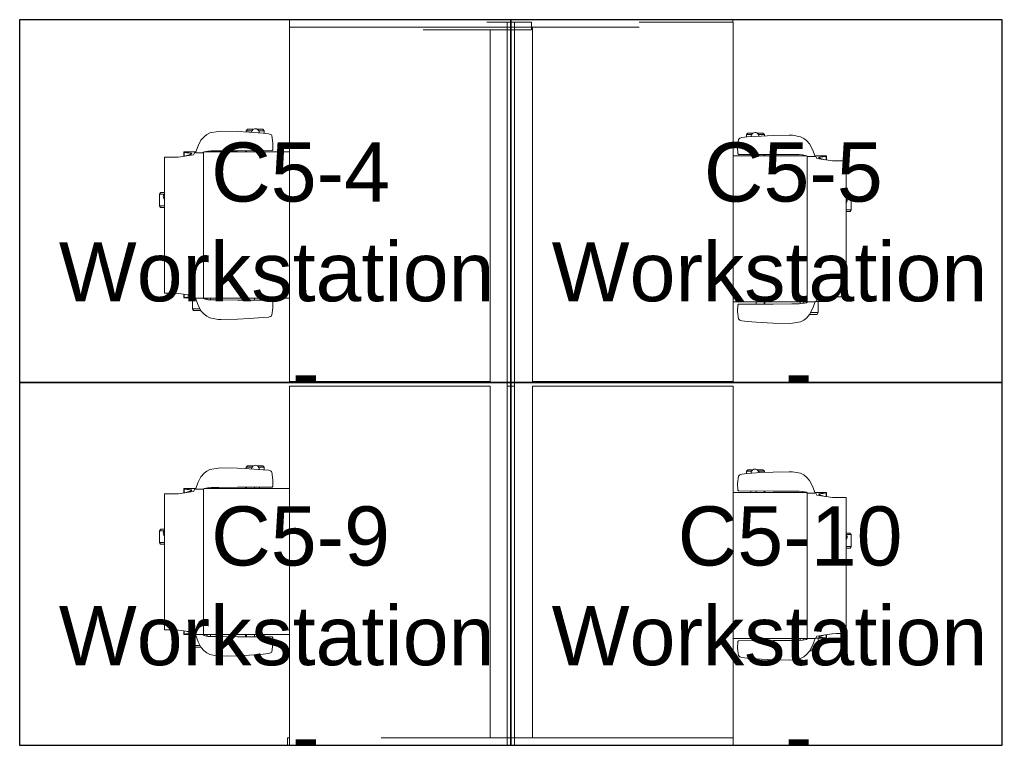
# Model space of a CAD drawing. Header units: inches. Extents: x -1 to 4727, y -3 to 1727.
# Tile 47 of 163: x 1667 to 1798, y 1342 to 1439. Entities that reach past the tile are written whole.
import ezdxf

# ---------------------------------------------------------------- set-up
doc = ezdxf.new("R2010")
doc.units = ezdxf.units.IN
doc.header["$LTSCALE"] = 42
doc.header["$MEASUREMENT"] = 0
doc.layers.get('0').update_dxf_attribs({"linetype": 'CONTINUOUS'})
for name, color, linetype in [('I-FURN', 8, 'CONTINUOUS'), ('I-FURN-CHAR', 9, 'CONTINUOUS'), ('Room Names & IDs', 7, 'CONTINUOUS'), ('triLabelLayer', 7, 'CONTINUOUS'), ('triSpaceLayer', 7, 'CONTINUOUS')]:
    doc.layers.add(name, color=color, linetype=linetype)
doc.styles.add('PDF Helvetica', font='Helvetica.ttf')
doc.styles.get("Standard").update_dxf_attribs({"font": 'romans.shx'})

# ---------------------------------------------------------------- blocks, each defined once
blk = doc.blocks.new('CISCO 4 pack Antenna-Revised 3_28_21 - CISCO 4 pack Antenna-Revised 3_28_21-8497353-FURNITURE PLAN - FLOOR 09 - WEST')
at = {"lineweight": 9}
for p, q in [((-161.4, 32.62), (-162.4, 32.62)), ((-162.4, 32.57), (-162.4, 32.62)), ((-162.4, 15.21), (-162.4, 32.57)), ((-114.39, 32.36), (-162.39, 32.36)), ((-162.39, 32.36), (-162.39, 20.09)), ((-161.4, 32.62), (-161.4, 32.57)), ((-161.4, 32.57), (-161.4, 32.36)), ((-114.39, 5.49), (-114.39, 32.36)), ((-66.4, 32.36), (-113.75, 32.36)), ((-113.75, 32.36), (-113.75, 5.49)), ((-66.4, -5.93), (-66.4, 32.36)), ((-66.4, 32.36), (-65.4, 32.36)), ((-65.4, 32.36), (-65.4, -5.93)), ((-161.4, 20.09), (-161.4, 15.21)), ((-162.4, 11.58), (-162.4, 15.21)), ((-161.4, 15.21), (-161.4, 11.58)), ((-66.75, 9.58), (-66.75, 14.46)), ((-162.4, -27.01), (-162.4, 11.58)), ((-161.4, 11.58), (-161.4, -27.01)), ((-66.75, 5.94), (-66.75, 9.58)), ((-161.4, 5.49), (-114.39, 5.49)), ((-113.75, 5.49), (-66.75, 5.49)), ((-66.75, -0.01), (-66.75, 5.94)), ((-65.75, 5.94), (-65.75, -0.01)), ((-114.4, 3.24), (-162.4, 3.24)), ((-162.4, 3.24), (-162.4, 2.24)), ((-114.4, 2.24), (-114.4, 3.24)), ((-65.75, 3.24), (-114.4, 3.24)), ((-114.4, 3.24), (-114.4, 2.24)), ((-65.75, 2.24), (-65.75, 3.24)), ((-162.4, 2.24), (-114.4, 2.24)), ((-114.4, 2.24), (-65.75, 2.24)), ((-114.39, -0.14), (-161.4, -0.14)), ((-114.39, -27.01), (-114.39, -0.14)), ((-66.4, -0.14), (-113.75, -0.14)), ((-113.75, -0.14), (-113.75, -27.01)), ((-65.75, -0.01), (-66.75, -0.01)), ((-66.4, -9.56), (-66.4, -5.93)), ((-65.4, -5.93), (-65.4, -9.56)), ((-66.4, -14.44), (-66.4, -9.56)), ((-65.4, -9.56), (-65.4, -26.92)), ((-65.75, -27.01), (-65.75, -14.44)), ((-161.4, -27.01), (-162.4, -27.01)), ((-161.4, -27.01), (-114.39, -27.01)), ((-113.75, -27.01), (-65.75, -27.01)), ((-65.75, -26.97), (-65.4, -26.97)), ((-65.4, -26.92), (-65.4, -26.97))]:
    blk.add_line(p, q, dxfattribs=at)
at = {"layer": 'I-FURN-CHAR', "lineweight": 9}
for p, q in [((-128.77, 49.07), (-146.95, 49.07)), ((-146.95, 49.07), (-146.95, 47.76)), ((-135.52, 49.62), (-135.29, 49.75)), ((-135.52, 49.07), (-135.52, 49.62)), ((-135.29, 49.75), (-133.71, 49.75)), ((-135.29, 49.75), (-135.29, 49.07)), ((-133.52, 49.57), (-133.71, 49.75)), ((-133.71, 49.75), (-133.71, 49.11)), ((-133.52, 49.07), (-133.52, 49.57)), ((-128.77, 47.25), (-128.77, 49.07)), ((-83.77, 49.07), (-101.95, 49.07)), ((-101.95, 49.07), (-101.95, 47.76)), ((-90.52, 49.62), (-90.29, 49.75)), ((-90.52, 49.07), (-90.52, 49.62)), ((-90.29, 49.75), (-88.71, 49.75)), ((-90.29, 49.75), (-90.29, 49.07)), ((-88.52, 49.57), (-88.71, 49.75)), ((-88.71, 49.75), (-88.71, 49.11)), ((-88.52, 49.07), (-88.52, 49.57)), ((-83.77, 47.25), (-83.77, 49.07)), ((-146.95, 47.76), (-146.99, 47.21)), ((-101.95, 47.76), (-101.99, 47.21)), ((-147.57, 46.47), (-147.09, 46.47)), ((-147.57, 45.33), (-147.57, 46.47)), ((-147.56, 46.42), (-147.1, 46.42)), ((-146.99, 47.21), (-147.28, 45.18)), ((-128.46, 45.18), (-128.77, 47.25)), ((-128.65, 46.47), (-128.09, 46.47)), ((-128.64, 46.42), (-128.13, 46.42)), ((-128.13, 46.42), (-128.09, 46.47)), ((-128.07, 44.97), (-128.07, 46.44)), ((-102.57, 46.47), (-102.09, 46.47)), ((-102.57, 45.33), (-102.57, 46.47)), ((-102.56, 46.42), (-102.1, 46.42)), ((-101.99, 47.21), (-102.28, 45.18)), ((-83.46, 45.18), (-83.77, 47.25)), ((-83.65, 46.47), (-83.09, 46.47)), ((-83.64, 46.42), (-83.13, 46.42)), ((-83.13, 46.42), (-83.09, 46.47)), ((-83.07, 44.97), (-83.07, 46.44)), ((-149.27, 45.19), (-149.04, 45.33)), ((-149.27, 45.19), (-149.27, 44.2)), ((-149.04, 45.33), (-147.57, 45.33)), ((-149.04, 44.32), (-149.04, 45.33)), ((-147.61, 44.93), (-148.55, 44.56)), ((-147.28, 45.18), (-147.61, 44.98)), ((-147.61, 44.98), (-147.61, 44.93)), ((-147.61, 43.93), (-147.61, 44.93)), ((-147.57, 45.01), (-147.57, 45.33)), ((-128.07, 44.97), (-128.46, 45.18)), ((-127.24, 44.56), (-128.18, 44.93)), ((-128.18, 44.93), (-128.18, 43.93)), ((-128.07, 44.88), (-128.07, 44.97)), ((-104.27, 45.19), (-104.04, 45.33)), ((-104.27, 45.19), (-104.27, 44.2)), ((-104.04, 45.33), (-102.57, 45.33)), ((-104.04, 44.32), (-104.04, 45.33)), ((-102.61, 44.93), (-103.55, 44.56)), ((-102.28, 45.18), (-102.61, 44.98)), ((-102.61, 44.98), (-102.61, 44.93)), ((-102.61, 43.93), (-102.61, 44.93)), ((-102.57, 45.01), (-102.57, 45.33)), ((-83.07, 44.97), (-83.46, 45.18)), ((-82.24, 44.56), (-83.18, 44.93)), ((-83.18, 44.93), (-83.18, 43.93)), ((-83.07, 44.88), (-83.07, 44.97)), ((-149.76, 43.78), (-150.05, 43.41)), ((-149.3, 44.19), (-149.76, 43.78)), ((-148.55, 44.56), (-149.3, 44.19)), ((-147.84, 43.26), (-147.73, 43.77)), ((-147.73, 43.77), (-147.61, 43.93)), ((-147.61, 43.93), (-147.61, 32.36)), ((-147.61, 43.85), (-128.18, 43.85)), ((-128.18, 43.93), (-128.06, 43.77)), ((-128.07, 32.36), (-128.07, 43.78)), ((-128.06, 43.77), (-127.96, 43.26)), ((-126.49, 44.19), (-127.24, 44.56)), ((-126.04, 43.78), (-126.49, 44.19)), ((-125.74, 43.41), (-126.04, 43.78)), ((-104.76, 43.78), (-105.05, 43.41)), ((-104.3, 44.19), (-104.76, 43.78)), ((-103.55, 44.56), (-104.3, 44.19)), ((-102.84, 43.26), (-102.73, 43.77)), ((-102.73, 43.77), (-102.61, 43.93)), ((-102.61, 43.93), (-102.61, 32.36)), ((-102.61, 43.85), (-83.18, 43.85)), ((-83.18, 43.93), (-83.06, 43.77)), ((-83.07, 32.36), (-83.07, 43.78)), ((-83.06, 43.77), (-82.96, 43.26)), ((-81.49, 44.19), (-82.24, 44.56)), ((-81.04, 43.78), (-81.49, 44.19)), ((-80.74, 43.41), (-81.04, 43.78)), ((-150.27, 42.99), (-150.47, 41.89)), ((-150.05, 43.41), (-150.27, 42.99)), ((-147.87, 42.81), (-147.84, 43.26)), ((-147.87, 41.8), (-147.87, 42.81)), ((-147.61, 42.93), (-147.86, 42.93)), ((-147.61, 43.31), (-147.79, 43.44)), ((-127.96, 43.26), (-127.93, 42.81)), ((-127.93, 42.81), (-127.93, 41.8)), ((-125.52, 42.99), (-125.74, 43.41)), ((-125.33, 41.89), (-125.52, 42.99)), ((-105.27, 42.99), (-105.47, 41.89)), ((-105.05, 43.41), (-105.27, 42.99)), ((-102.87, 42.81), (-102.84, 43.26)), ((-102.87, 41.8), (-102.87, 42.81)), ((-102.61, 42.93), (-102.86, 42.93)), ((-102.61, 43.31), (-102.79, 43.44)), ((-82.96, 43.26), (-82.93, 42.81)), ((-82.93, 42.81), (-82.93, 41.8)), ((-80.52, 42.99), (-80.74, 43.41)), ((-80.33, 41.89), (-80.52, 42.99)), ((-150.47, 41.89), (-150.48, 41.47)), ((-150.48, 41.47), (-150.44, 39.3)), ((-147.89, 39.3), (-147.87, 41.8)), ((-127.93, 41.8), (-127.91, 39.3)), ((-125.36, 39.3), (-125.32, 41.47)), ((-125.32, 41.47), (-125.33, 41.89)), ((-105.47, 41.89), (-105.48, 41.47)), ((-105.48, 41.47), (-105.44, 39.3)), ((-102.89, 39.3), (-102.87, 41.8)), ((-82.93, 41.8), (-82.91, 39.3)), ((-80.36, 39.3), (-80.32, 41.47)), ((-80.32, 41.47), (-80.33, 41.89)), ((-150.44, 39.3), (-150.36, 37.73)), ((-147.91, 34.67), (-147.89, 39.3)), ((-147.61, 38.22), (-147.89, 38.22)), ((-128.07, 38.22), (-127.89, 38.22)), ((-127.91, 39.3), (-127.89, 34.67)), ((-125.43, 37.73), (-125.36, 39.3)), ((-105.44, 39.3), (-105.36, 37.73)), ((-102.91, 34.67), (-102.89, 39.3)), ((-102.61, 38.22), (-102.89, 38.22)), ((-83.07, 38.22), (-82.89, 38.22)), ((-82.91, 39.3), (-82.89, 34.67)), ((-80.43, 37.73), (-80.36, 39.3)), ((-150.36, 37.73), (-150.23, 35.86)), ((-147.61, 37.05), (-147.9, 37.05)), ((-147.61, 38.11), (-147.89, 38.11)), ((-128.07, 38.11), (-127.9, 38.11)), ((-128.07, 37.05), (-127.9, 37.05)), ((-125.56, 35.86), (-125.43, 37.73)), ((-125.24, 38.14), (-125.41, 38.14)), ((-125.05, 37.95), (-125.24, 38.14)), ((-125.24, 38.14), (-125.24, 37.36)), ((-125.05, 37.19), (-125.05, 37.95)), ((-105.36, 37.73), (-105.23, 35.86)), ((-102.61, 37.05), (-102.9, 37.05)), ((-102.61, 38.11), (-102.89, 38.11)), ((-83.07, 38.11), (-82.9, 38.11)), ((-83.07, 37.05), (-82.9, 37.05)), ((-80.56, 35.86), (-80.43, 37.73)), ((-80.24, 38.14), (-80.41, 38.14)), ((-80.05, 37.95), (-80.24, 38.14)), ((-80.24, 38.14), (-80.24, 37.36)), ((-80.05, 37.19), (-80.05, 37.95)), ((-150.23, 35.86), (-150.15, 35.14)), ((-127.92, 36.34), (-128.07, 36.34)), ((-125.64, 35.14), (-125.56, 35.86)), ((-125.58, 35.74), (-125.24, 35.74)), ((-125.24, 35.74), (-125.24, 36.45)), ((-125.24, 35.74), (-125.05, 35.93)), ((-125.05, 35.93), (-125.05, 36.62)), ((-105.23, 35.86), (-105.15, 35.14)), ((-82.92, 36.34), (-83.07, 36.34)), ((-80.64, 35.14), (-80.56, 35.86)), ((-80.58, 35.74), (-80.24, 35.74)), ((-80.24, 35.74), (-80.24, 36.45)), ((-80.24, 35.74), (-80.05, 35.93)), ((-80.05, 35.93), (-80.05, 36.62)), ((-150.15, 35.14), (-150.06, 34.87)), ((-150.06, 34.87), (-149.98, 34.75)), ((-149.98, 34.75), (-149.9, 34.69)), ((-149.9, 34.69), (-148.9, 34.56)), ((-148.9, 34.56), (-148.02, 34.58)), ((-148.02, 34.58), (-147.91, 34.67)), ((-127.89, 34.67), (-127.78, 34.58)), ((-127.78, 34.58), (-126.9, 34.56)), ((-126.9, 34.56), (-125.9, 34.69)), ((-125.9, 34.69), (-125.81, 34.75)), ((-125.81, 34.75), (-125.73, 34.87)), ((-125.73, 34.87), (-125.64, 35.14)), ((-105.15, 35.14), (-105.06, 34.87)), ((-105.06, 34.87), (-104.98, 34.75)), ((-104.98, 34.75), (-104.9, 34.69)), ((-104.9, 34.69), (-103.9, 34.56)), ((-103.9, 34.56), (-103.02, 34.58)), ((-103.02, 34.58), (-102.91, 34.67)), ((-82.89, 34.67), (-82.78, 34.58)), ((-82.78, 34.58), (-81.9, 34.56)), ((-81.9, 34.56), (-80.9, 34.69)), ((-80.9, 34.69), (-80.81, 34.75)), ((-80.81, 34.75), (-80.73, 34.87)), ((-80.73, 34.87), (-80.64, 35.14)), ((-150.41, -27.72), (-149.42, -27.59)), ((-149.42, -27.59), (-148.54, -27.61)), ((-148.54, -27.61), (-148.43, -27.7)), ((-148.13, -36.92), (-148.13, -27.01)), ((-128.59, -27.01), (-128.59, -36.81)), ((-128.4, -27.7), (-128.3, -27.61)), ((-128.3, -27.61), (-127.42, -27.59)), ((-127.42, -27.59), (-126.42, -27.72)), ((-105.41, -27.72), (-104.42, -27.59)), ((-104.42, -27.59), (-103.54, -27.61)), ((-103.54, -27.61), (-103.43, -27.7)), ((-103.13, -36.92), (-103.13, -27.01)), ((-83.59, -27.01), (-83.59, -36.81)), ((-83.4, -27.7), (-83.3, -27.61)), ((-83.3, -27.61), (-82.42, -27.59)), ((-82.42, -27.59), (-81.42, -27.72)), ((-150.88, -30.76), (-150.75, -28.89)), ((-150.75, -28.89), (-150.67, -28.17)), ((-150.67, -28.17), (-150.58, -27.9)), ((-150.58, -27.9), (-150.5, -27.78)), ((-150.5, -27.78), (-150.41, -27.72)), ((-148.43, -27.7), (-148.41, -32.33)), ((-128.42, -32.33), (-128.4, -27.7)), ((-126.42, -27.72), (-126.33, -27.78)), ((-126.33, -27.78), (-126.25, -27.9)), ((-126.25, -27.9), (-126.16, -28.17)), ((-126.16, -28.17), (-126.08, -28.89)), ((-126.09, -28.77), (-125.76, -28.77)), ((-126.08, -28.89), (-125.95, -30.76)), ((-125.76, -28.77), (-125.57, -28.95)), ((-125.76, -28.77), (-125.76, -29.48)), ((-125.57, -28.95), (-125.57, -29.65)), ((-105.88, -30.76), (-105.75, -28.89)), ((-105.75, -28.89), (-105.67, -28.17)), ((-105.67, -28.17), (-105.58, -27.9)), ((-105.58, -27.9), (-105.5, -27.78)), ((-105.5, -27.78), (-105.41, -27.72)), ((-103.43, -27.7), (-103.41, -32.33)), ((-83.42, -32.33), (-83.4, -27.7)), ((-81.42, -27.72), (-81.33, -27.78)), ((-81.33, -27.78), (-81.25, -27.9)), ((-81.25, -27.9), (-81.16, -28.17)), ((-81.16, -28.17), (-81.08, -28.89)), ((-81.09, -28.77), (-80.76, -28.77)), ((-81.08, -28.89), (-80.95, -30.76)), ((-80.76, -28.77), (-80.57, -28.95)), ((-80.76, -28.77), (-80.76, -29.48)), ((-80.57, -28.95), (-80.57, -29.65)), ((-148.13, -30.08), (-148.42, -30.08)), ((-128.44, -29.37), (-128.59, -29.37)), ((-128.59, -30.08), (-128.41, -30.08)), ((-125.57, -30.22), (-125.57, -30.98)), ((-103.13, -30.08), (-103.42, -30.08)), ((-83.44, -29.37), (-83.59, -29.37)), ((-83.59, -30.08), (-83.41, -30.08)), ((-80.57, -30.22), (-80.57, -30.98)), ((-150.96, -32.33), (-150.88, -30.76)), ((-148.13, -31.14), (-148.41, -31.14)), ((-148.13, -31.25), (-148.41, -31.25)), ((-128.59, -31.14), (-128.42, -31.14)), ((-128.59, -31.25), (-128.41, -31.25)), ((-125.95, -30.76), (-125.87, -32.33)), ((-125.76, -31.17), (-125.93, -31.17)), ((-125.76, -31.17), (-125.76, -30.39)), ((-125.57, -30.98), (-125.76, -31.17)), ((-105.96, -32.33), (-105.88, -30.76)), ((-103.13, -31.14), (-103.41, -31.14)), ((-103.13, -31.25), (-103.41, -31.25)), ((-83.59, -31.14), (-83.42, -31.14)), ((-83.59, -31.25), (-83.41, -31.25)), ((-80.95, -30.76), (-80.87, -32.33)), ((-80.76, -31.17), (-80.93, -31.17)), ((-80.76, -31.17), (-80.76, -30.39)), ((-80.57, -30.98), (-80.76, -31.17)), ((-151, -34.5), (-150.96, -32.33)), ((-148.41, -32.33), (-148.39, -34.83)), ((-128.44, -34.83), (-128.42, -32.33)), ((-125.87, -32.33), (-125.83, -34.5)), ((-106, -34.5), (-105.96, -32.33)), ((-103.41, -32.33), (-103.39, -34.83)), ((-83.44, -34.83), (-83.42, -32.33)), ((-80.87, -32.33), (-80.83, -34.5)), ((-150.99, -34.92), (-151, -34.5)), ((-150.79, -36.02), (-150.99, -34.92)), ((-148.39, -34.83), (-148.39, -35.84)), ((-128.44, -35.84), (-128.44, -34.83)), ((-125.84, -34.92), (-126.04, -36.02)), ((-125.83, -34.5), (-125.84, -34.92)), ((-105.99, -34.92), (-106, -34.5)), ((-105.79, -36.02), (-105.99, -34.92)), ((-103.39, -34.83), (-103.39, -35.84)), ((-83.44, -35.84), (-83.44, -34.83)), ((-80.84, -34.92), (-81.04, -36.02)), ((-80.83, -34.5), (-80.84, -34.92)), ((-150.57, -36.44), (-150.79, -36.02)), ((-150.28, -36.81), (-150.57, -36.44)), ((-149.82, -37.22), (-150.28, -36.81)), ((-148.39, -35.84), (-148.36, -36.29)), ((-148.13, -35.96), (-148.38, -35.96)), ((-148.36, -36.29), (-148.25, -36.8)), ((-148.13, -36.34), (-148.3, -36.47)), ((-148.25, -36.8), (-148.13, -36.96)), ((-128.7, -36.96), (-128.58, -36.8)), ((-128.58, -36.8), (-128.47, -36.29)), ((-128.47, -36.29), (-128.44, -35.84)), ((-126.56, -36.81), (-127.01, -37.22)), ((-126.26, -36.44), (-126.56, -36.81)), ((-126.04, -36.02), (-126.26, -36.44)), ((-105.57, -36.44), (-105.79, -36.02)), ((-105.28, -36.81), (-105.57, -36.44)), ((-104.82, -37.22), (-105.28, -36.81)), ((-103.39, -35.84), (-103.36, -36.29)), ((-103.13, -35.96), (-103.38, -35.96)), ((-103.36, -36.29), (-103.25, -36.8)), ((-103.13, -36.34), (-103.3, -36.47)), ((-103.25, -36.8), (-103.13, -36.96)), ((-83.7, -36.96), (-83.58, -36.8)), ((-83.58, -36.8), (-83.47, -36.29)), ((-83.47, -36.29), (-83.44, -35.84)), ((-81.56, -36.81), (-82.01, -37.22)), ((-81.26, -36.44), (-81.56, -36.81)), ((-81.04, -36.02), (-81.26, -36.44)), ((-149.07, -37.59), (-149.82, -37.22)), ((-149.79, -38.22), (-149.79, -37.23)), ((-149.56, -37.35), (-149.56, -38.36)), ((-148.13, -37.96), (-149.07, -37.59)), ((-148.13, -36.88), (-128.7, -36.88)), ((-148.13, -36.96), (-148.13, -37.96)), ((-148.13, -38.01), (-148.13, -37.96)), ((-147.8, -38.21), (-148.13, -38.01)), ((-148.09, -38.03), (-148.09, -38.36)), ((-128.59, -38), (-128.97, -38.21)), ((-128.7, -37.96), (-128.7, -36.96)), ((-127.76, -37.59), (-128.7, -37.96)), ((-128.59, -37.91), (-128.59, -38)), ((-128.59, -38), (-128.59, -39.46)), ((-127.01, -37.22), (-127.76, -37.59)), ((-104.07, -37.59), (-104.82, -37.22)), ((-104.79, -38.22), (-104.79, -37.23)), ((-104.56, -37.35), (-104.56, -38.36)), ((-103.13, -37.96), (-104.07, -37.59)), ((-103.13, -36.88), (-83.7, -36.88)), ((-103.13, -36.96), (-103.13, -37.96)), ((-103.13, -38.01), (-103.13, -37.96)), ((-102.8, -38.21), (-103.13, -38.01)), ((-103.09, -38.03), (-103.09, -38.36)), ((-83.59, -38), (-83.97, -38.21)), ((-83.7, -37.96), (-83.7, -36.96)), ((-82.76, -37.59), (-83.7, -37.96)), ((-83.59, -37.91), (-83.59, -38)), ((-83.59, -38), (-83.59, -39.46)), ((-82.01, -37.22), (-82.76, -37.59)), ((-149.79, -38.22), (-149.56, -38.36)), ((-149.56, -38.36), (-148.09, -38.36)), ((-148.09, -38.36), (-148.09, -39.5)), ((-148.09, -39.5), (-147.61, -39.5)), ((-148.08, -39.45), (-147.62, -39.45)), ((-147.51, -40.23), (-147.8, -38.21)), ((-128.97, -38.21), (-129.28, -40.28)), ((-129.17, -39.5), (-128.61, -39.5)), ((-129.16, -39.45), (-128.64, -39.45)), ((-128.64, -39.45), (-128.61, -39.5)), ((-104.79, -38.22), (-104.56, -38.36)), ((-104.56, -38.36), (-103.09, -38.36)), ((-103.09, -38.36), (-103.09, -39.5)), ((-103.09, -39.5), (-102.61, -39.5)), ((-103.08, -39.45), (-102.62, -39.45)), ((-102.51, -40.23), (-102.8, -38.21)), ((-83.97, -38.21), (-84.28, -40.28)), ((-84.17, -39.5), (-83.61, -39.5)), ((-84.16, -39.45), (-83.64, -39.45)), ((-83.64, -39.45), (-83.61, -39.5)), ((-147.47, -40.79), (-147.51, -40.23)), ((-147.47, -42.1), (-147.47, -40.79)), ((-129.28, -40.28), (-129.28, -42.1)), ((-102.47, -40.79), (-102.51, -40.23)), ((-102.47, -42.1), (-102.47, -40.79)), ((-84.28, -40.28), (-84.28, -42.1)), ((-129.28, -42.1), (-147.47, -42.1)), ((-136.04, -42.1), (-136.04, -42.64)), ((-135.81, -42.78), (-135.81, -42.1)), ((-134.23, -42.78), (-134.23, -42.14)), ((-134.04, -42.1), (-134.04, -42.59)), ((-84.28, -42.1), (-102.47, -42.1)), ((-91.04, -42.1), (-91.04, -42.64)), ((-90.81, -42.78), (-90.81, -42.1)), ((-89.23, -42.78), (-89.23, -42.14)), ((-89.04, -42.1), (-89.04, -42.59)), ((-136.04, -42.64), (-135.81, -42.78)), ((-135.81, -42.78), (-134.23, -42.78)), ((-134.04, -42.59), (-134.23, -42.78)), ((-91.04, -42.64), (-90.81, -42.78)), ((-90.81, -42.78), (-89.23, -42.78)), ((-89.04, -42.59), (-89.23, -42.78))]:
    blk.add_line(p, q, dxfattribs=at)
for centre, radius, start, end in [((-134.02, 48.73), 0.494, 43.5516, 136.4484), ((-89.02, 48.73), 0.494, 43.5516, 136.4484), ((-125.48, 36.91), 0.512, 265.1528, 86.9807), ((-80.48, 36.91), 0.512, 265.1528, 86.9807), ((-125.99, -29.93), 0.512, 273.0193, 94.8472), ((-80.99, -29.93), 0.512, 273.0193, 94.8472), ((-134.54, -41.76), 0.494, 223.5516, 316.4484), ((-89.54, -41.76), 0.494, 223.5516, 316.4484)]:
    blk.add_arc(centre, radius, start, end, dxfattribs=at)
for points, knots in [([(-147.57, 46.45), (-147.55, 46.39), (-147.54, 46.35), (-147.53, 46.29), (-147.52, 46.22), (-147.52, 46.18), (-147.5, 45.97), (-147.49, 45.89), (-147.47, 45.74), (-147.46, 45.57), (-147.44, 45.49), (-147.43, 45.46), (-147.42, 45.44), (-147.41, 45.43), (-147.4, 45.43), (-147.38, 45.44), (-147.37, 45.46), (-147.35, 45.49), (-147.34, 45.53), (-147.29, 45.66), (-147.27, 45.74), (-147.22, 45.9), (-147.13, 46.21)], [0, 0, 0, 0, 0.0045107, 0.0092637, 0.01411, 0.0231371, 0.0323978, 0.0445134, 0.0556607, 0.0670359, 0.0749368, 0.0788585, 0.0807467, 0.0822818, 0.0834576, 0.0849338, 0.0869379, 0.0897739, 0.095705, 0.103182, 0.1138096, 0.1296694, 0.1296694, 0.1296694, 0.1296694]), ([(-128.13, 46.42), (-128.14, 46.37), (-128.15, 46.3), (-128.18, 46.09), (-128.2, 45.93), (-128.21, 45.83), (-128.24, 45.57), (-128.27, 45.48), (-128.28, 45.43), (-128.3, 45.42), (-128.31, 45.43), (-128.33, 45.45), (-128.38, 45.54), (-128.41, 45.61), (-128.48, 45.81), (-128.61, 46.21)], [0, 0, 0, 0, 0.0092837, 0.0216367, 0.0350525, 0.0495788, 0.0623812, 0.0735932, 0.0782307, 0.0805131, 0.0821195, 0.0860587, 0.0917295, 0.1026624, 0.122515, 0.122515, 0.122515, 0.122515]), ([(-102.57, 46.45), (-102.55, 46.39), (-102.54, 46.35), (-102.53, 46.29), (-102.52, 46.22), (-102.52, 46.18), (-102.5, 45.97), (-102.49, 45.89), (-102.47, 45.74), (-102.46, 45.57), (-102.44, 45.49), (-102.43, 45.46), (-102.42, 45.44), (-102.41, 45.43), (-102.4, 45.43), (-102.38, 45.44), (-102.37, 45.46), (-102.35, 45.49), (-102.34, 45.53), (-102.29, 45.66), (-102.27, 45.74), (-102.22, 45.9), (-102.13, 46.21)], [0, 0, 0, 0, 0.0045107, 0.0092637, 0.01411, 0.0231371, 0.0323978, 0.0445134, 0.0556607, 0.0670359, 0.0749368, 0.0788585, 0.0807467, 0.0822818, 0.0834576, 0.0849338, 0.0869379, 0.0897739, 0.095705, 0.103182, 0.1138096, 0.1296694, 0.1296694, 0.1296694, 0.1296694]), ([(-83.13, 46.42), (-83.14, 46.37), (-83.15, 46.3), (-83.18, 46.09), (-83.2, 45.93), (-83.21, 45.83), (-83.24, 45.57), (-83.27, 45.48), (-83.28, 45.43), (-83.3, 45.42), (-83.31, 45.43), (-83.33, 45.45), (-83.38, 45.54), (-83.41, 45.61), (-83.48, 45.81), (-83.61, 46.21)], [0, 0, 0, 0, 0.0092837, 0.0216367, 0.0350525, 0.0495788, 0.0623812, 0.0735932, 0.0782307, 0.0805131, 0.0821195, 0.0860587, 0.0917295, 0.1026624, 0.122515, 0.122515, 0.122515, 0.122515]), ([(-148.09, -39.48), (-148.07, -39.42), (-148.06, -39.38), (-148.05, -39.32), (-148.04, -39.25), (-148.04, -39.21), (-148.01, -39), (-148.01, -38.92), (-147.99, -38.77), (-147.97, -38.6), (-147.95, -38.51), (-147.95, -38.49), (-147.94, -38.46), (-147.92, -38.46), (-147.91, -38.46), (-147.9, -38.47), (-147.89, -38.49), (-147.87, -38.51), (-147.85, -38.56), (-147.81, -38.69), (-147.79, -38.77), (-147.74, -38.92), (-147.65, -39.24)], [0, 0, 0, 0, 0.0045107, 0.0092637, 0.01411, 0.0231371, 0.0323978, 0.0445134, 0.0556607, 0.0670359, 0.0749368, 0.0788585, 0.0807467, 0.0822818, 0.0834576, 0.0849338, 0.0869379, 0.0897739, 0.095705, 0.103182, 0.1138096, 0.1296694, 0.1296694, 0.1296694, 0.1296694]), ([(-128.64, -39.45), (-128.66, -39.4), (-128.67, -39.33), (-128.7, -39.12), (-128.72, -38.96), (-128.73, -38.85), (-128.76, -38.6), (-128.79, -38.51), (-128.8, -38.46), (-128.82, -38.45), (-128.83, -38.46), (-128.85, -38.47), (-128.9, -38.56), (-128.92, -38.64), (-129, -38.84), (-129.13, -39.24)], [0, 0, 0, 0, 0.0092837, 0.0216367, 0.0350525, 0.0495788, 0.0623812, 0.0735932, 0.0782307, 0.0805131, 0.0821195, 0.0860587, 0.0917295, 0.1026624, 0.122515, 0.122515, 0.122515, 0.122515]), ([(-103.09, -39.48), (-103.07, -39.42), (-103.06, -39.38), (-103.05, -39.32), (-103.04, -39.25), (-103.04, -39.21), (-103.01, -39), (-103.01, -38.92), (-102.99, -38.77), (-102.97, -38.6), (-102.95, -38.51), (-102.95, -38.49), (-102.94, -38.46), (-102.92, -38.46), (-102.91, -38.46), (-102.9, -38.47), (-102.89, -38.49), (-102.87, -38.51), (-102.85, -38.56), (-102.81, -38.69), (-102.79, -38.77), (-102.74, -38.92), (-102.65, -39.24)], [0, 0, 0, 0, 0.0045107, 0.0092637, 0.01411, 0.0231371, 0.0323978, 0.0445134, 0.0556607, 0.0670359, 0.0749368, 0.0788585, 0.0807467, 0.0822818, 0.0834576, 0.0849338, 0.0869379, 0.0897739, 0.095705, 0.103182, 0.1138096, 0.1296694, 0.1296694, 0.1296694, 0.1296694]), ([(-83.64, -39.45), (-83.66, -39.4), (-83.67, -39.33), (-83.7, -39.12), (-83.72, -38.96), (-83.73, -38.85), (-83.76, -38.6), (-83.79, -38.51), (-83.8, -38.46), (-83.82, -38.45), (-83.83, -38.46), (-83.85, -38.47), (-83.9, -38.56), (-83.92, -38.64), (-84, -38.84), (-84.13, -39.24)], [0, 0, 0, 0, 0.0092837, 0.0216367, 0.0350525, 0.0495788, 0.0623812, 0.0735932, 0.0782307, 0.0805131, 0.0821195, 0.0860587, 0.0917295, 0.1026624, 0.122515, 0.122515, 0.122515, 0.122515])]:
    blk.add_open_spline(points, degree=3, knots=knots, dxfattribs=at)
for points in [[(-128.07, 46.44), (-128.09, 46.47)], [(-83.07, 46.44), (-83.09, 46.47)], [(-128.59, -39.46), (-128.61, -39.5)], [(-83.59, -39.46), (-83.61, -39.5)]]:
    blk.add_open_spline(points, degree=1, dxfattribs=at)

msp = doc.modelspace()

# ---------------------------------------------------------------- linework, layer by layer
at = {"layer": 'triSpaceLayer'}
for points in [[(1666.63, 1390), (1732.34, 1390), (1732.34, 1438.5), (1666.63, 1438.5)], [(1732.34, 1390), (1798.04, 1390), (1798.04, 1438.5), (1732.34, 1438.5)], [(1666.63, 1341.51), (1732.34, 1341.51), (1732.34, 1390), (1666.63, 1390)], [(1732.34, 1341.51), (1798.04, 1341.51), (1798.04, 1390), (1732.34, 1390)]]:
    msp.add_lwpolyline(points, close=True, dxfattribs=at)

# ---------------------------------------------------------------- block references
at = {"layer": 'I-FURN', "rotation": 90.00000000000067}
msp.add_blockref('CISCO 4 pack Antenna-Revised 3_28_21 - CISCO 4 pack Antenna-Revised 3_28_21-8497353-FURNITURE PLAN - FLOOR 09 - WEST', (1735.07, 1503.9), dxfattribs=at)

# ---------------------------------------------------------------- texts
at = {"layer": 'Room Names & IDs', "attachment_point": 4, "style": 'PDF Helvetica'}
for s, insert, char_height in [('C5-4', (1692.24, 1418.08), 7.902), ('C5-5', (1758.15, 1418.08), 7.902), ('Workstation', (1671.87, 1404.75), 7.9024), ('Workstation', (1737.79, 1404.75), 7.9024), ('-', (1703.08, 1391.42), 7.9), ('-', (1769, 1391.42), 7.9), ('C5-9', (1692.24, 1369.43), 7.902), ('C5-10', (1754.65, 1369.43), 7.902), ('Workstation', (1671.87, 1356.1), 7.9024), ('Workstation', (1737.79, 1356.1), 7.9024), ('-', (1703.08, 1342.77), 7.9), ('-', (1769, 1342.77), 7.9)]:
    msp.add_mtext(s, dxfattribs=dict(at, insert=insert, char_height=char_height))
at = {"layer": 'triLabelLayer', "color": 7, "char_height": 10, "attachment_point": 5}
for insert in [(1699.49, 1414.25), (1765.19, 1414.25), (1699.49, 1365.75), (1765.19, 1365.75)]:
    msp.add_mtext('{\\fSansSerif;\\H0.01;}', dxfattribs=dict(at, insert=insert))

doc.saveas('drawing.dxf')
